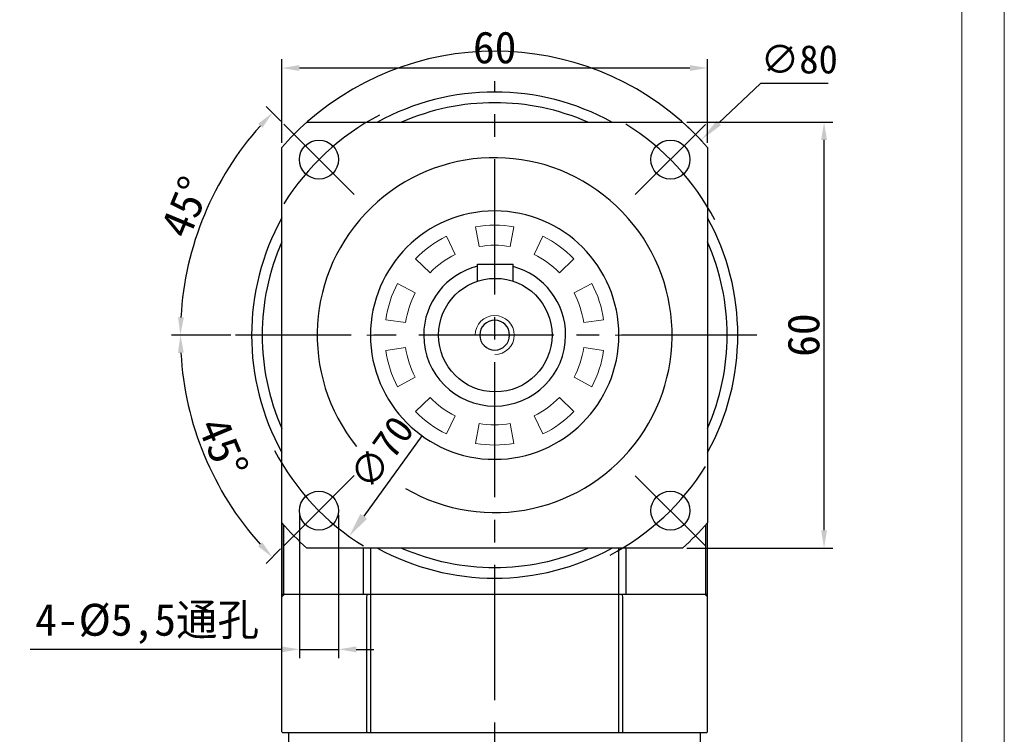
# Model space of a CAD drawing. Header units: millimetres. Extents: x 1351 to 1855, y 1009 to 1363.
# Tile 12 of 12: x 1716 to 1855, y 1185 to 1285. Entities that reach past the tile are written whole.
import ezdxf

# ---------------------------------------------------------------- set-up
doc = ezdxf.new("R2010")
doc.units = ezdxf.units.MM
doc.header["$PDSIZE"] = -5
doc.linetypes.add('CENTER2', pattern=[28.575, 19.05, -3.175, 3.175, -3.175])
doc.layers.get('0').update_dxf_attribs({"lineweight": 18})
doc.layers.get('Defpoints').update_dxf_attribs({"lineweight": 18})
doc.layers.add('3中心线层', color=1, linetype='CENTER2')
for name, color, linetype, lineweight in [('尺寸线', 7, 'Continuous', 18), ('尺寸线层', 3, 'Continuous', 18), ('标注线', 7, 'Continuous', 20), ('粗实线', 7, 'Continuous', 50)]:
    doc.layers.add(name, color=color, linetype=linetype, lineweight=lineweight)
doc.styles.add('工程字', font='txt')
doc.dimstyles.new('DIMSTYLE_17', dxfattribs={"dimtxt": 8, "dimasz": 12, "dimexe": 0.18, "dimexo": 0.0625, "dimgap": 0.09, "dimtad": 1, "dimtih": 1, "dimtoh": 1, "dimdec": 3, "dimdsep": 46, "dimtxsty": 'Standard', "dimblk": '_CAXARROW', "dimcen": 0.09, "dimdle": 24, "dimadec": 0, "dimazin": 0, "dimtfac": 0.7, "dimtdec": 3, "dimtofl": 0, "dimtmove": 0, "dimatfit": 3, "dimfxl": 1, "dimtolj": 1, "dimarcsym": 0})
doc.dimstyles.new('ISO-25', dxfattribs={"dimtxt": 4.5, "dimasz": 1, "dimexe": 1.25, "dimexo": 0.625, "dimtad": 1, "dimtxsty": '工程字', "dimcen": 2.5, "dimdle": 2, "dimadec": 0, "dimazin": 0, "dimtfac": 1, "dimtmove": 0, "dimatfit": 3, "dimfxl": 1, "dimarcsym": 0})
doc.dimstyles.new('副本 ISO-25', dxfattribs={"dimtxt": 4.5, "dimasz": 2.5, "dimexe": 1.25, "dimexo": 0.625, "dimtad": 1, "dimtxsty": '工程字', "dimcen": 2.5, "dimdle": 5, "dimadec": 0, "dimazin": 0, "dimtfac": 1, "dimtmove": 0, "dimatfit": 3, "dimfxl": 1, "dimtolj": 1, "dimarcsym": 0})

# ---------------------------------------------------------------- blocks, each defined once
blk = doc.blocks.new('*D27')
at = {"layer": 'Defpoints', "color": 0, "lineweight": -2}
for p in [(1809.66, 1270.9), (1829.6, 1270.9), (1809.66, 1210.9)]:
    blk.add_point(p, dxfattribs=at)
at = {"layer": '尺寸线层', "color": 0, "lineweight": -2}
for p, q in [((1810.28, 1270.9), (1830.85, 1270.9)), ((1829.6, 1213.4), (1829.6, 1268.4)), ((1810.28, 1210.9), (1830.85, 1210.9))]:
    blk.add_line(p, q, dxfattribs=at)
for points in [[(1830.02, 1268.4), (1829.19, 1268.4), (1829.6, 1270.9)], [(1829.19, 1213.4), (1830.02, 1213.4), (1829.6, 1210.9)]]:
    blk.add_solid(points, dxfattribs=at)
at = {"layer": '尺寸线层', "color": 0, "insert": (1826.73, 1240.9), "char_height": 4.5, "attachment_point": 5, "rotation": 90, "style": '工程字'}
blk.add_mtext('\\A1;60', dxfattribs=at)
blk = doc.blocks.new('*D28')
at = {"layer": 'Defpoints', "color": 0, "lineweight": -2}
for p in [(1753.2, 1278.53), (1753.2, 1267.36), (1813.2, 1267.36)]:
    blk.add_point(p, dxfattribs=at)
at = {"layer": '尺寸线层', "color": 0, "lineweight": -2}
for p, q in [((1753.2, 1267.98), (1753.2, 1279.78)), ((1813.2, 1267.98), (1813.2, 1279.78)), ((1810.7, 1278.53), (1755.7, 1278.53))]:
    blk.add_line(p, q, dxfattribs=at)
for points in [[(1755.7, 1278.95), (1755.7, 1278.12), (1753.2, 1278.53)], [(1810.7, 1278.12), (1810.7, 1278.95), (1813.2, 1278.53)]]:
    blk.add_solid(points, dxfattribs=at)
at = {"layer": '尺寸线层', "color": 0, "insert": (1783.2, 1281.41), "char_height": 4.5, "attachment_point": 5, "style": '工程字'}
blk.add_mtext('\\A1;60', dxfattribs=at)
blk = doc.blocks.new('*D29')
at = {"layer": 'Defpoints', "color": 0, "lineweight": -2}
for p in [(1803.7, 1269.26), (1762.69, 1212.53)]:
    blk.add_point(p, dxfattribs=at)
at = {"layer": '尺寸线层', "color": 0, "linetype": 'ByBlock', "lineweight": -2}
blk.add_line((1772.95, 1226.72), (1764.75, 1215.37), dxfattribs=at)
at = {"layer": '尺寸线层', "color": 0, "lineweight": -2}
blk.add_solid([(1764.27, 1215.71), (1765.22, 1215.03), (1762.69, 1212.53)], dxfattribs=at)
at = {"layer": '尺寸线层', "color": 0, "insert": (1767.28, 1224.34), "char_height": 4, "attachment_point": 5, "rotation": 54.14, "style": '工程字'}
blk.add_mtext('∅70', dxfattribs=at)
blk = doc.blocks.new('*D30')
at = {"layer": 'Defpoints', "color": 0, "lineweight": -2}
for p in [(1755.69, 1216.16), (1761.19, 1216.13), (1761.19, 1196.62)]:
    blk.add_point(p, dxfattribs=at)
at = {"layer": '尺寸线层', "color": 0, "lineweight": -2}
for p, q in [((1755.69, 1215.53), (1755.69, 1195.37)), ((1761.19, 1215.51), (1761.19, 1195.37)), ((1753.19, 1196.62), (1717.76, 1196.62)), ((1755.69, 1196.62), (1761.19, 1196.62)), ((1763.69, 1196.62), (1766.19, 1196.62))]:
    blk.add_line(p, q, dxfattribs=at)
for points in [[(1753.19, 1196.2), (1753.19, 1197.03), (1755.69, 1196.62)], [(1763.69, 1197.03), (1763.69, 1196.2), (1761.19, 1196.62)]]:
    blk.add_solid(points, dxfattribs=at)
at = {"layer": '尺寸线层', "color": 0, "insert": (1734.23, 1200.21), "char_height": 4.5, "attachment_point": 5, "style": '工程字'}
blk.add_mtext('\\A1;4-%%c5,5通孔', dxfattribs=at)
blk = doc.blocks.new('_CAXARROW')
blk.add_hatch(color=0).paths.add_polyline_path([(0, 0), (-1, 0.125), (-1, -0.125)], flags=0)
blk = doc.blocks.new('*D40')
at = {"layer": 'Defpoints', "color": 0, "lineweight": -2}
for p in [(1812.25, 1268.39), (1754.14, 1213.41)]:
    blk.add_point(p, dxfattribs=at)
at = {"layer": '尺寸线层', "color": 0, "linetype": 'ByBlock', "lineweight": -2}
for p, q in [((1820.65, 1276.34), (1814.8, 1270.79)), ((1830.16, 1276.34), (1820.65, 1276.34)), ((1783.11, 1240.9), (1783.29, 1240.9)), ((1783.2, 1240.81), (1783.2, 1240.99))]:
    blk.add_line(p, q, dxfattribs=at)
blk.add_arc((1783.2, 1240.9), 40, 43.1572, 131.3201, dxfattribs=at)
at = {"layer": '尺寸线层', "color": 0, "lineweight": -2, "xscale": 3.5, "yscale": 3.5, "zscale": 3.5, "rotation": 223.4150300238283}
blk.add_blockref('_CAXARROW', (1812.25, 1268.39), dxfattribs=at)
at = {"layer": '尺寸线层', "color": 0, "insert": (1826.11, 1279.74), "char_height": 4, "attachment_point": 5, "style": '工程字'}
blk.add_mtext('\\A1;∅80', dxfattribs=at)
blk = doc.blocks.new('_FILLED')
at = {"linetype": 'ByBlock'}
blk.add_hatch(color=0, dxfattribs=at).paths.add_polyline_path([(0, 0), (-1, 0.133), (-1, -0.133)], flags=0)
blk = doc.blocks.new('*D41')
at = {"layer": 'Defpoints', "color": 0, "lineweight": -2}
for p in [(1746.67, 1240.9), (1820.13, 1240.9), (1740.43, 1229.44), (1763.39, 1221.11), (1753.49, 1211.21)]:
    blk.add_point(p, dxfattribs=at)
at = {"layer": '尺寸线层', "color": 0, "lineweight": -2}
for p, q in [((1746.04, 1240.9), (1737.67, 1240.9)), ((1753.04, 1210.77), (1750.99, 1208.72))]:
    blk.add_line(p, q, dxfattribs=at)
blk.add_arc((1783.2, 1240.9), 44.28, 183.2356, 221.74, dxfattribs=at)
for points in [[(1739.41, 1238.41), (1738.58, 1238.39), (1738.92, 1240.9)], [(1749.86, 1211.14), (1750.46, 1211.71), (1751.88, 1209.6)]]:
    blk.add_solid(points, dxfattribs=at)
at = {"layer": '尺寸线层', "color": 0, "insert": (1744.95, 1225.06), "char_height": 4.5, "attachment_point": 5, "rotation": 292.4878, "style": '工程字'}
blk.add_mtext('\\A1;45%%d', dxfattribs=at)
blk = doc.blocks.new('*D42')
at = {"layer": 'Defpoints', "color": 0, "lineweight": -2}
for p in [(1753.51, 1270.61), (1744.86, 1263.05), (1763.41, 1260.71), (1746.67, 1240.9), (1820.13, 1240.9)]:
    blk.add_point(p, dxfattribs=at)
at = {"layer": '尺寸线层', "color": 0, "lineweight": -2}
for p, q in [((1753.07, 1271.05), (1751.02, 1273.1)), ((1746.04, 1240.9), (1737.67, 1240.9))]:
    blk.add_line(p, q, dxfattribs=at)
blk.add_arc((1783.2, 1240.9), 44.28, 138.2113, 176.7644, dxfattribs=at)
for points in [[(1750.49, 1270.12), (1749.88, 1270.69), (1751.9, 1272.22)], [(1738.58, 1243.41), (1739.41, 1243.39), (1738.92, 1240.9)]]:
    blk.add_solid(points, dxfattribs=at)
at = {"layer": '尺寸线层', "color": 0, "insert": (1739.64, 1258.95), "char_height": 4.5, "attachment_point": 5, "rotation": 67.4878, "style": '工程字'}
blk.add_mtext('\\A1;45%%d', dxfattribs=at)

msp = doc.modelspace()

# ---------------------------------------------------------------- linework, layer by layer
for p, q in [((1752.1982, 1240.8982), (1750.4482, 1240.8982)), ((1758.1982, 1240.8982), (1758.7982, 1240.8982))]:
    msp.add_line(p, q)
for points in [[(1354.3171, 1008.5432), (1854.9952, 1008.5432), (1854.9952, 1362.5941), (1354.3171, 1362.5941)], [(1384.1194, 1014.5036), (1849.0347, 1014.5036), (1849.0347, 1356.6337), (1384.1194, 1356.6337)]]:
    msp.add_lwpolyline(points, close=True)
for start, end in [(0, 180), (270, 0)]:
    msp.add_arc((1783.1982, 1240.8982), 2.75, start, end)
at = {"layer": '3中心线层'}
for p, q in [((1783.1982, 1160.8982), (1783.1982, 1276.6687)), ((1753.5123, 1270.6093), (1763.4076, 1260.7056)), ((1812.9093, 1270.584), (1803.0056, 1260.6887)), ((1820.1275, 1240.8982), (1746.668, 1240.8982)), ((1753.4871, 1211.2123), (1763.3908, 1221.1076)), ((1812.884, 1211.1871), (1802.9888, 1221.0908))]:
    msp.add_line(p, q, dxfattribs=at)
for start, end in [(117.66045, 148.100522), (27.66045, 58.100522), (207.66045, 238.100522), (297.66045, 328.100522)]:
    msp.add_arc((1783.1982, 1240.8982), 35, start, end, dxfattribs=at)
at = {"layer": '尺寸线', "color": 7}
for p, q in [((1780.5074, 1256.1582), (1780.999, 1253.3704)), ((1785.3974, 1253.3704), (1785.8889, 1256.1582)), ((1777.6464, 1252.281), (1776.4054, 1254.8254)), ((1789.991, 1254.8254), (1788.75, 1252.281)), ((1772.0516, 1251.6622), (1774.088, 1249.6957)), ((1792.3083, 1249.6957), (1794.3447, 1251.6622)), ((1772.016, 1246.8438), (1769.5165, 1248.1729)), ((1796.8799, 1248.1729), (1794.3804, 1246.8438)), ((1767.8535, 1243.0547), (1770.6568, 1242.6607)), ((1795.7395, 1242.6607), (1798.5429, 1243.0547)), ((1765.6982, 1240.8982), (1765.1982, 1240.8982)), ((1765.6982, 1240.8982), (1766.2027, 1240.8982)), ((1800.6982, 1240.8982), (1800.1937, 1240.8982)), ((1800.6982, 1240.8982), (1801.1982, 1240.8982)), ((1770.6568, 1239.1356), (1767.8535, 1238.7416)), ((1798.5429, 1238.7416), (1795.7395, 1239.1356)), ((1769.5165, 1233.6235), (1772.016, 1234.9525)), ((1794.3804, 1234.9525), (1796.8799, 1233.6235)), ((1774.088, 1232.1006), (1772.0516, 1230.1341)), ((1794.3447, 1230.1341), (1792.3083, 1232.1006)), ((1776.4054, 1226.9709), (1777.6464, 1229.5153)), ((1788.75, 1229.5153), (1789.991, 1226.9709)), ((1780.999, 1228.426), (1780.5074, 1225.6381)), ((1785.8889, 1225.6381), (1785.3974, 1228.426))]:
    msp.add_line(p, q, dxfattribs=at)
for start, end in [(80, 100), (116, 136), (44, 64), (152, 172), (8, 28), (188, 208), (332, 352), (224, 244), (296, 316), (260, 280)]:
    msp.add_arc((1783.1982, 1240.8982), 15.4955, start, end, dxfattribs=at)
at = {"layer": '尺寸线', "color": 7, "extrusion": (0, 0, -1)}
for start, end in [(80, 100), (44, 64), (116, 136), (8, 28), (152, 172), (332, 352), (188, 208), (296, 316), (224, 244), (260, 280)]:
    msp.add_arc((-1783.1982, 1240.8982), 12.6646, start, end, dxfattribs=at)
at = {"layer": '标注线', "color": 0, "lineweight": -3}
for p, q in [((1753.1982, 1214.4406), (1753.1982, 1204.3982)), ((1753.5012, 1204.3982), (1753.5012, 1214.101)), ((1812.8952, 1214.101), (1812.8952, 1204.3982)), ((1764.6755, 1210.8982), (1764.6755, 1204.3982)), ((1765.7339, 1184.8982), (1765.7339, 1210.8982)), ((1800.6624, 1210.8982), (1800.6624, 1184.8982)), ((1801.7209, 1204.3982), (1801.7209, 1210.8982)), ((1753.5361, 1204.3361), (1753.1982, 1203.9982)), ((1765.1704, 1203.9982), (1765.2817, 1204.3982)), ((1801.1146, 1204.3982), (1801.2259, 1203.9982)), ((1812.7982, 1204.3982), (1813.1982, 1203.9982)), ((1765.1704, 1184.9982), (1765.1704, 1203.9982)), ((1801.2259, 1203.9982), (1801.2259, 1184.9982))]:
    msp.add_line(p, q, dxfattribs=at)
at = {"layer": '标注线', "color": 1, "lineweight": -3}
for p, q in [((1765.1704, 1184.9982), (1765.1982, 1184.8982)), ((1801.2259, 1184.9982), (1801.1982, 1184.8982))]:
    msp.add_line(p, q, dxfattribs=at)
at = {"layer": '粗实线', "color": 0, "linetype": 'ByBlock', "lineweight": 30}
for p, q in [((1756.7407, 1270.8982), (1809.6557, 1270.8982)), ((1753.1982, 1214.4406), (1753.1982, 1267.3557)), ((1813.1982, 1267.3557), (1813.1982, 1214.4406)), ((1809.6557, 1210.8982), (1756.7407, 1210.8982))]:
    msp.add_line(p, q, dxfattribs=at)
at = {"layer": '粗实线', "color": 0, "lineweight": 30}
for p, q in [((1780.7882, 1248.4975), (1780.7882, 1250.8982)), ((1780.7882, 1250.8982), (1785.7882, 1250.8982)), ((1785.7882, 1248.4975), (1785.7882, 1250.8982)), ((1753.1982, 1184.9982), (1753.1982, 1214.4406)), ((1813.1982, 1204.3982), (1813.1982, 1214.4406)), ((1813.1982, 1184.9982), (1813.1982, 1206.3982)), ((1753.1982, 1204.3982), (1753.5012, 1204.3982)), ((1753.5012, 1204.3982), (1764.6755, 1204.3982)), ((1764.6755, 1204.3982), (1765.7339, 1204.3982)), ((1765.7339, 1204.3982), (1800.6624, 1204.3982)), ((1800.6624, 1204.3982), (1801.7209, 1204.3982)), ((1801.7209, 1204.3982), (1812.8952, 1204.3982)), ((1813.1982, 1204.3982), (1812.8952, 1204.3982)), ((1753.1982, 1184.9982), (1753.2982, 1184.8982)), ((1753.2982, 1184.8982), (1813.0982, 1184.8982)), ((1813.1982, 1184.9982), (1813.0982, 1184.8982))]:
    msp.add_line(p, q, dxfattribs=at)
at = {"layer": '粗实线', "linetype": 'Continuous', "lineweight": 30}
for p, q in [((1754.1982, 1182.5982), (1754.1982, 1184.8982)), ((1812.1982, 1182.5982), (1812.1982, 1184.8982))]:
    msp.add_line(p, q, dxfattribs=at)
at = {"layer": '粗实线', "color": 0, "linetype": 'ByBlock', "lineweight": 30}
for centre in [(1758.4389, 1265.6364), (1807.9574, 1265.6364), (1758.4389, 1216.1599), (1807.9574, 1216.1599)]:
    msp.add_circle(centre, 2.75, dxfattribs=at)
at = {"layer": '粗实线', "color": 0, "lineweight": 30}
msp.add_circle((1783.2882, 1240.8982), 8, dxfattribs=at)
at = {"layer": '粗实线', "color": 7, "lineweight": 30}
for radius, start, end in [(34.25, 61.153143, 118.846857), (32.75, 66.352503, 113.647497), (34.25, 151.153143, 208.846857), (34.25, 331.153143, 28.846857), (32.75, 156.352503, 203.647497), (32.75, 336.352503, 23.647497), (34.25, 241.153143, 298.846857), (32.75, 246.352503, 293.647497)]:
    msp.add_arc((1783.1982, 1240.8982), radius, start, end, dxfattribs=at)
at = {"layer": '粗实线', "color": 0, "linetype": 'ByBlock', "lineweight": 30, "extrusion": (0, 0, -1)}
for start, end in [(41.409622, 48.590378), (131.409622, 138.590378), (311.409622, 318.590378), (221.409622, 228.590378)]:
    msp.add_arc((-1783.1982, 1240.8982), 40, start, end, dxfattribs=at)
at = {"layer": '粗实线', "color": 0, "lineweight": 30}
for radius, start, end in [(25, 239.859545, 218.865761), (17.5, 0, 180), (10, 103.945569, 180), (10, 0, 74.989266), (2.1, 0, 180), (17.5, 180, 0), (10, 180, 0), (2.1, 180, 0)]:
    msp.add_arc((1783.1982, 1240.8982), radius, start, end, dxfattribs=at)

# ---------------------------------------------------------------- dimensions: what is measured, and where the dimension line sits
at = {"layer": '尺寸线层', "linetype": 'ByBlock'}
for p1, p2, dimstyle, override, picture, middle in [((1754.1424, 1213.407), (1812.254, 1268.3893), 'DIMSTYLE_17', {"dimtxt": 4, "dimasz": 3.5, "dimgap": 1.4, "dimtxsty": '工程字', "dimtol": 0, "dimldrblk": '_FILLED'}, '*D40', (1826.1081, 1276.3353)), ((1803.7014, 1269.2639), (1762.6949, 1212.5324), 'ISO-25', {"dimtxt": 4, "dimasz": 3.5, "dimgap": 1.2}, '*D29', (1769.8745, 1222.4652))]:
    dim = msp.add_diameter_dim_2p(p1=p1, p2=p2, dimstyle=dimstyle, override=override, dxfattribs=at)
    dim.commit()
    dim.dimension.update_dxf_attribs({"geometry": picture, "text_midpoint": middle, "dimtype": 163})
at = {"layer": '尺寸线层'}
dim = msp.add_linear_dim(base=(1753.1982, 1278.5319), p1=(1813.1982, 1267.3557), p2=(1753.1982, 1267.3557), dimstyle='副本 ISO-25', override={"dimsah": 1}, dxfattribs=at)
dim.commit()
dim.dimension.update_dxf_attribs({"geometry": '*D28', "text_midpoint": (1783.1982, 1278.5319), "dimtype": 160})
for base, line1, line2, picture, middle in [((1744.8611, 1263.0465), ((1820.1275, 1240.8982), (1746.668, 1240.8982)), ((1753.5123, 1270.6093), (1763.4076, 1260.7056)), '*D42', (1739.641, 1258.951)), ((1740.4301, 1229.445), ((1753.4871, 1211.2123), (1763.3908, 1221.1076)), ((1820.1275, 1240.8982), (1746.668, 1240.8982)), '*D41', (1744.9462, 1225.0632))]:
    dim = msp.add_angular_dim_2l(base=base, line1=line1, line2=line2, dimstyle='副本 ISO-25', override={"dimsah": 1}, dxfattribs=at)
    dim.commit()
    dim.dimension.update_dxf_attribs({"geometry": picture, "text_midpoint": middle})
dim = msp.add_linear_dim(base=(1829.6017, 1270.8982), p1=(1809.6557, 1210.8982), p2=(1809.6557, 1270.8982), angle=90, dimstyle='副本 ISO-25', override={"dimsah": 1}, dxfattribs=at)
dim.commit()
dim.dimension.update_dxf_attribs({"geometry": '*D27', "text_midpoint": (1826.7267, 1240.8982)})
dim = msp.add_linear_dim(base=(1761.1888, 1196.6174), p1=(1755.6889, 1216.1599), p2=(1761.1888, 1216.1313), text='4-%%c<>通孔', dimstyle='副本 ISO-25', override={"dimtxsty": '工程字'}, dxfattribs=at)
dim.commit()
dim.dimension.update_dxf_attribs({"geometry": '*D30', "text_midpoint": (1734.2259, 1196.6174), "dimtype": 160})

doc.saveas('drawing.dxf')
